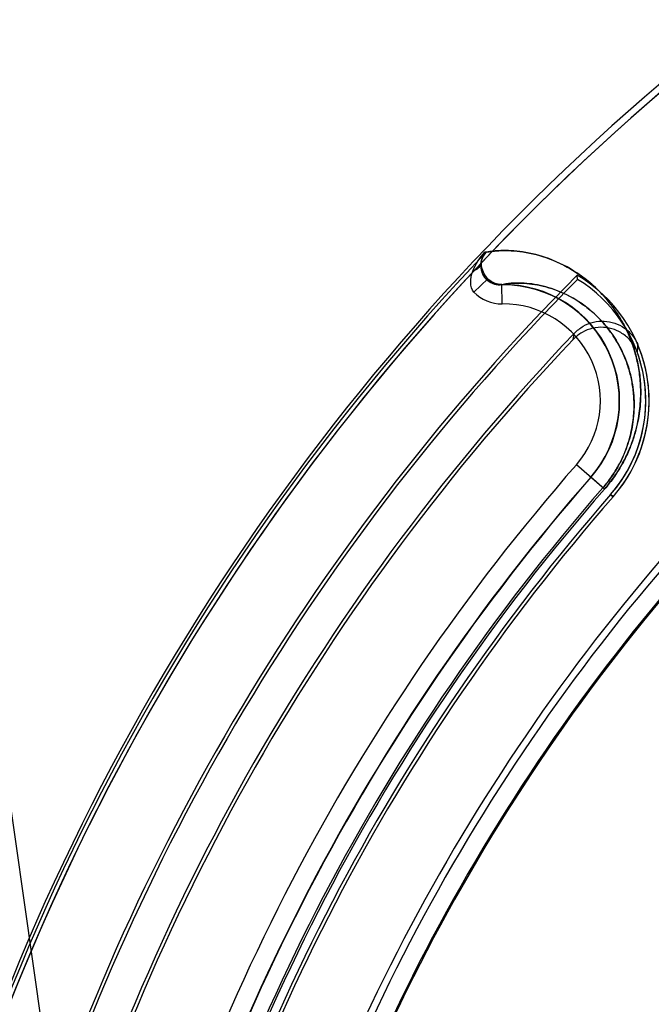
# Model space of a CAD drawing. Header units: millimetres. Extents: x 0 to 297, y 0 to 210.
# Tile 185 of 256: x 56.009 to 56.123, y 160.166 to 160.344. Entities that reach past the tile are written whole.
import ezdxf

# ---------------------------------------------------------------- set-up
doc = ezdxf.new("R2010")
doc.units = ezdxf.units.MM
doc.header["$LTSCALE"] = 16.335
doc.layers.get('0').update_dxf_attribs({"linetype": 'CONTINUOUS'})
for name, color, linetype in [('AXES_REF', 7, 'CONTINUOUS'), ('INTFCLR_1', 7, 'CONTINUOUS'), ('INTFCLR_144815', 7, 'CONTINUOUS'), ('INTFCLR_72935', 7, 'CONTINUOUS')]:
    doc.layers.add(name, color=color, linetype=linetype)

msp = doc.modelspace()

# ---------------------------------------------------------------- linework, layer by layer
at = {"color": 7, "linetype": 'Continuous'}
for radius in [6.787079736, 6.7865, 6.743039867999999]:
    msp.add_circle((57.4637311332, 154.7114782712), radius, dxfattribs=at)
msp.add_arc((57.4637311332, 154.7114782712), 6.72, 278.2771290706, 261.7228709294, dxfattribs=at)
at = {"layer": 'AXES_REF', "color": 9, "linetype": 'Continuous'}
msp.add_circle((57.4637311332, 154.7114782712), 6.191158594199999, dxfattribs=at)
at = {"layer": 'INTFCLR_1', "color": 9, "linetype": 'Continuous'}
for p, q in [((56.0934755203, 160.3022763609), (56.0932258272, 160.3022763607)), ((56.0937444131, 160.2974909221), (56.0912423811, 160.2950490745)), ((56.0963735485, 160.2929235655), (56.0963303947, 160.2964227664)), ((56.114888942, 160.2593643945), (56.1098098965, 160.2638053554)), ((56.116466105, 160.2579853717), (56.1160050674, 160.2583884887))]:
    msp.add_line(p, q, dxfattribs=at)
at = {"layer": 'INTFCLR_1', "color": 6, "linetype": 'Continuous'}
msp.add_line((56.11003944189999, 160.2973696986), (56.1099424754, 160.2981414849), dxfattribs=at)
for centre, radius, start, end in [((56.3995354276, 160.0104782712), 0.4221840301, 129.3995061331, 163.0369045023), ((56.3995354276, 160.0104782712), 0.4081840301, 135.1915361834, 163.0369046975), ((56.3995354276, 160.0104782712), 0.4075716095, 135.258904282, 163.0369045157), ((56.09659009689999, 160.2753643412), 0.0264023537, 318.8345507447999, 59.6203867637), ((56.09659009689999, 160.2753643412), 0.025789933, 318.8345507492, 58.56735084), ((56.3995354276, 160.0104782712), 0.376628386, 138.8345507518, 166.0686236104), ((56.3995354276, 160.0104782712), 0.3760159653, 138.8345507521, 166.0686233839), ((56.3995354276, 160.0104782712), 0.3620159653, 138.8345507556, 166.0686238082), ((56.3995354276, 160.0104782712), 0.3607816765, 138.8345507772, 166.0686236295)]:
    msp.add_arc(centre, radius, start, end, dxfattribs=at)
at = {"layer": 'INTFCLR_1', "color": 9, "linetype": 'Continuous'}
for centre, radius, start, end in [((56.09659009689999, 160.2753643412), 0.0210600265, 318.834550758, 90.70656211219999), ((56.0962820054, 160.2999600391), 0.007036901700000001, 224.259215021, 270.7453680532), ((56.09659009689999, 160.2753643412), 0.0175605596, 318.834550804, 90.70656215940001), ((56.3995354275, 160.0104782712), 0.3848577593, 138.8345507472, 166.0686236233), ((56.3995354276, 160.0104782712), 0.3813582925, 138.8345507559, 166.068623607), ((56.3995354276, 160.0104782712), 0.3784849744, 138.8345507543, 166.0686236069), ((56.3995354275, 160.0104782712), 0.3781109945, 138.834550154, 166.0686229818), ((56.3995354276, 160.0104782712), 0.3575673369, 138.8345507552, 166.0686236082), ((56.3995354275, 160.0104782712), 0.3573323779, 138.8345501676, 166.0686229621)]:
    msp.add_arc(centre, radius, start, end, dxfattribs=at)
for points in [[(56.09106136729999, 160.2988459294), (56.0915385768, 160.3001109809), (56.09231486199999, 160.3012772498), (56.0932258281, 160.3022763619)], [(56.0932258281, 160.3022763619), (56.0927912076, 160.3017318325), (56.0925551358, 160.3009974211), (56.0925432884, 160.3003008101)], [(56.0925432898, 160.3003008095), (56.0926111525, 160.3008460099), (56.0927479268, 160.3014438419), (56.0931258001, 160.3018426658)], [(56.092538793, 160.3002727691), (56.0924169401, 160.2997420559), (56.0919787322, 160.2992342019), (56.0914715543, 160.2990360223)]]:
    msp.add_open_spline(points, degree=3, dxfattribs=at)
for points, knots in [([(56.0934755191, 160.3022763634), (56.09383641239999, 160.3023557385), (56.0947177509, 160.3024981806), (56.09622799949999, 160.302611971), (56.0980813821, 160.3025885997), (56.101038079, 160.3022796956), (56.10520744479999, 160.3011885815), (56.1093913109, 160.29903734), (56.1127369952, 160.2964701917), (56.1148010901, 160.2943935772), (56.1163662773, 160.292440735), (56.1175081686, 160.2907698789), (56.118569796, 160.2889137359), (56.11952715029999, 160.2868544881), (56.1203493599, 160.2845712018), (56.12099702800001, 160.2820355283), (56.1213369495, 160.279736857), (56.1214647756, 160.2777441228), (56.12147452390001, 160.2755002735), (56.1212487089, 160.2731059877), (56.1207400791, 160.2705844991), (56.1201470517, 160.2684985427), (56.1193095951, 160.2662859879), (56.1183829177, 160.2643906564), (56.1174768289, 160.2628412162), (56.1164270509, 160.2612449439), (56.1155313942, 160.2600991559), (56.1148889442, 160.2593643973)], [0, 0, 0, 0, 0.0179066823, 0.0431945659, 0.07330778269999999, 0.1076000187, 0.187073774, 0.2806102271, 0.333366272, 0.3909733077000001, 0.4219757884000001, 0.4545546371, 0.4889404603, 0.5254819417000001, 0.5644635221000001, 0.6063746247, 0.6521036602, 0.6768306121, 0.7030907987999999, 0.7607882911, 0.7929497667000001, 0.8276503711, 0.865757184, 0.9074475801, 0.9297120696, 0.9527027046, 1, 1, 1, 1]), ([(56.0912423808, 160.2950490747), (56.0908414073, 160.2955080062), (56.0904993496, 160.2969053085), (56.0908206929, 160.2981889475), (56.0910613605, 160.2988459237)], [0, 0, 0, 0, 0.4655310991, 1, 1, 1, 1]), ([(56.0925409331, 160.3002717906), (56.0925472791, 160.3000488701), (56.09265684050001, 160.2990299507), (56.0931855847, 160.2980626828), (56.0937444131, 160.2974909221)], [0, 0, 0, 0, 0.2181012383, 1, 1, 1, 1]), ([(56.0963303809, 160.2964227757), (56.0960907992, 160.2964194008), (56.0951427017, 160.2964944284), (56.0942397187, 160.2969851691), (56.0937444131, 160.2974909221)], [0, 0, 0, 0, 0.2528818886, 1, 1, 1, 1]), ([(56.0963303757, 160.2964227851), (56.0975096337, 160.2966819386), (56.0993463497, 160.2967722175), (56.1025506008, 160.296490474), (56.106138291, 160.2955971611), (56.1097465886, 160.2937892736), (56.1126416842, 160.291609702), (56.11443229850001, 160.289837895), (56.1157927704, 160.2881669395), (56.1167870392, 160.2867344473), (56.1177130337, 160.2851405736), (56.1185498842, 160.2833697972), (56.1192707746, 160.2814035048), (56.1199673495, 160.2787356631), (56.1202123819, 160.2766768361), (56.120253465, 160.27536432)], [0, 0, 0, 0, 0.1007945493, 0.1513196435, 0.2685821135, 0.4068797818, 0.485004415, 0.5704006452, 0.6163937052, 0.6647496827, 0.7158130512, 0.770104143, 0.8280483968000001, 0.8903764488, 1, 1, 1, 1]), ([(56.120253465, 160.27536432), (56.1202984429, 160.273927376), (56.1201695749, 160.2719036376), (56.119656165, 160.2693221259), (56.1191476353, 160.2675167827), (56.1184269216, 160.2656015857), (56.1174478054, 160.263591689), (56.1161828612, 160.261551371), (56.11516326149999, 160.260246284), (56.1146074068, 160.2596105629)], [0, 0, 0, 0, 0.2518952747, 0.3524427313, 0.4609477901, 0.5801229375, 0.7105232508, 0.8520389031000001, 1, 1, 1, 1])]:
    msp.add_open_spline(points, degree=3, knots=knots, dxfattribs=at)
at = {"layer": 'INTFCLR_144815', "color": 9, "linetype": 'Continuous'}
msp.add_line((55.95772073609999, 160.5484094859), (56.08466206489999, 159.6608559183), dxfattribs=at)
at = {"layer": 'INTFCLR_144815', "color": 7, "linetype": 'Continuous'}
for points, knots in [([(55.9577207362, 160.5484094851), (55.9573659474, 160.5484164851), (55.95724668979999, 160.5472775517), (55.9571327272, 160.5463138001), (55.957103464, 160.5450551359), (55.9571036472, 160.5438616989), (55.9571290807, 160.5426153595), (55.9571721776, 160.5413374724), (55.9572384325, 160.5398541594), (55.9573154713, 160.5384399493), (55.9573997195, 160.5370632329), (55.957476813, 160.5358940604), (55.9575626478, 160.5346694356), (55.9576575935, 160.5333817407), (55.9577702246, 160.5319246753), (55.9579041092, 160.5302691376), (55.95805536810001, 160.5284761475), (55.95822602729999, 160.5265266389), (55.9584186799, 160.5243986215), (55.95863490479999, 160.5220853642), (55.9588778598, 160.5195591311), (55.95915402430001, 160.5167618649), (55.9594670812, 160.5136709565), (55.95981581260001, 160.5103075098), (55.9602056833, 160.5066260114), (55.9606585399, 160.5024357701), (55.9611604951, 160.4978829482), (55.9617193, 160.4929038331), (55.9623458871, 160.487410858), (55.9630753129, 160.4811189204), (55.9638984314, 160.4741285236), (55.964835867, 160.4662804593), (55.96589819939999, 160.4575080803), (55.9671270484, 160.4474938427), (55.9685232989, 160.4362561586), (55.9701180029, 160.423570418), (55.97192750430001, 160.4093320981), (55.9739283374, 160.3937471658), (55.9761187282, 160.3768399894), (55.9784608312, 160.3589082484), (55.9809729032, 160.3398151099), (55.98361721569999, 160.31984771), (55.9863868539, 160.2990559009), (55.9892646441, 160.2775644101), (55.9922720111, 160.2552102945), (55.9954286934, 160.2318470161), (55.9987131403, 160.2076350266), (56.0020813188, 160.182896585), (56.0055198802, 160.1577250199), (56.00905839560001, 160.1319013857), (56.01274949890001, 160.105042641), (56.0152662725, 160.0867803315), (56.0165568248, 160.0774282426)], [0, 0, 0, 0, 0.002241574, 0.0047132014, 0.0072224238, 0.0098766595, 0.0123398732, 0.0150736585, 0.0179599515, 0.0217167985, 0.0240207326, 0.0266725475, 0.029118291, 0.0317754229, 0.0348287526, 0.0383497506, 0.0422672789, 0.04619496, 0.0507115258, 0.0557645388, 0.0608710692, 0.06674290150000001, 0.0735202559, 0.0804956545, 0.0881030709, 0.09690564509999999, 0.1071187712, 0.1170366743, 0.1285552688, 0.1420419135, 0.1570478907, 0.1730174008, 0.1919691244, 0.2128662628, 0.236750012, 0.2635013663, 0.293630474, 0.3274143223, 0.3627565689, 0.4013226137, 0.4416480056, 0.4844039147, 0.5285543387, 0.5741462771, 0.6213734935, 0.6710334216, 0.7230689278, 0.7757171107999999, 0.8287434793, 0.8835499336, 0.9403646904, 1, 1, 1, 1]), ([(56.0165568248, 160.0774282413), (56.015380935, 160.0859465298), (56.0131762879, 160.1019439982), (56.010072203, 160.1245136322), (56.0073440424, 160.1443967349), (56.0049321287, 160.1620127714), (56.0027842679, 160.1777323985), (56.0008682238, 160.1917824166), (55.9991366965, 160.2045018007), (55.9975518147, 160.21616449), (55.9961051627, 160.2268291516), (55.9948046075, 160.2364332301), (55.9936545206, 160.2449395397), (55.99262913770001, 160.2525343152), (55.99171385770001, 160.2593228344), (55.99089973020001, 160.2653695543), (55.9901738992, 160.2707669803), (55.9895224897, 160.2756162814), (55.988941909, 160.27994259), (55.9884142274, 160.283878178), (55.9879431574, 160.2873943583), (55.9875217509, 160.2905421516), (55.9871399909, 160.293395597), (55.986793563, 160.2959864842), (55.98647750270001, 160.298351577), (55.986192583, 160.3004846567), (55.9859317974, 160.3024379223), (55.985692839, 160.3042284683), (55.9854745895, 160.3058644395), (55.9852673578, 160.3074183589), (55.9850736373, 160.3088714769), (55.9848348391, 160.3106633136), (55.9846657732, 160.3119323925), (55.9845498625, 160.3128029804)], [0, 0, 0, 0, 0.1086009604, 0.2039477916, 0.2877238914, 0.3620651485, 0.4285031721, 0.4880977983, 0.5411506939, 0.5906228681, 0.6367442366, 0.6770723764, 0.71302358, 0.7451511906, 0.7738599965, 0.7995341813, 0.8222066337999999, 0.8426397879, 0.8613279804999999, 0.8773350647, 0.892788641, 0.9061319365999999, 0.9174444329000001, 0.9291470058, 0.9391444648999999, 0.9475796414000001, 0.9563257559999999, 0.9640319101, 0.9703936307, 0.9771701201, 0.9838307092, 0.9889079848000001, 1, 1, 1, 1])]:
    msp.add_open_spline(points, degree=3, knots=knots, dxfattribs=at)
at = {"layer": 'INTFCLR_72935', "color": 6, "linetype": 'Continuous'}
for p, q in [((56.0934755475, 160.302276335), (56.0934375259, 160.3022763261)), ((56.09659009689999, 160.2963643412), (56.0960828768, 160.2963643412))]:
    msp.add_line(p, q, dxfattribs=at)
at = {"layer": 'INTFCLR_72935', "color": 9, "linetype": 'Continuous'}
for p, q in [((56.0960828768, 160.2963643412), (56.0959937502, 160.2963643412)), ((56.114888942, 160.2593643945), (56.1123991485, 160.2615413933)), ((56.1160050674, 160.2583884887), (56.116466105, 160.2579853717))]:
    msp.add_line(p, q, dxfattribs=at)
at = {"layer": 'INTFCLR_72935', "color": 6, "linetype": 'Continuous'}
for centre, radius, start, end in [((56.3995354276, 160.0104782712), 0.423418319, 129.3396669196, 163.123559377), ((56.3995354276, 160.0104782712), 0.4221840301, 129.3995061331, 163.1759166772), ((56.3995354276, 160.0104782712), 0.4228972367, 136.3700789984, 170.0609962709), ((56.09659009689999, 160.2753643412), 0.021, 318.8345506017, 90.0000000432), ((56.3995354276, 160.0104782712), 0.4011840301, 136.3010564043, 164.1046765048), ((56.3995354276, 160.0104782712), 0.4005716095, 136.4414811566, 164.1328906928), ((56.09659009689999, 160.2753643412), 0.0264023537, 318.8345507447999, 22.5853719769), ((56.09659009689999, 160.2753643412), 0.025789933, 318.8345508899, 19.6921302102), ((56.3995354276, 160.0104782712), 0.381418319, 138.8345507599, 166.068623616), ((56.3995354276, 160.0104782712), 0.376628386, 138.8345507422, 166.0686236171), ((56.3995354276, 160.0104782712), 0.3760159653, 138.8345507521, 166.0686233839), ((56.3995354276, 160.0104782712), 0.3620159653, 138.8345507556, 166.0686238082), ((56.3995354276, 160.0104782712), 0.3607816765, 138.8345507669, 166.0686236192)]:
    msp.add_arc(centre, radius, start, end, dxfattribs=at)
at = {"layer": 'INTFCLR_72935', "color": 9, "linetype": 'Continuous'}
for centre, radius, start, end in [((56.0618188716, 160.2969177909), 0.0485623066, 347.6246986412, 348.9906827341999), ((56.06261939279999, 160.2886343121), 0.0584321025, 355.5048079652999, 356.9295060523), ((56.3995354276, 160.0104782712), 0.3784849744, 138.8345507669, 166.0686236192), ((56.3995354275, 160.0104782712), 0.3781109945, 138.8345501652, 166.0686229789), ((56.3995354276, 160.0104782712), 0.3575673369, 138.8345507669, 166.0686236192), ((56.3995354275, 160.0104782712), 0.3573323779, 138.8345501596, 166.0686229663)]:
    msp.add_arc(centre, radius, start, end, dxfattribs=at)
at = {"layer": 'INTFCLR_72935', "color": 6, "linetype": 'Continuous'}
for points, knots in [([(56.0934374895, 160.3022763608), (56.09302702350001, 160.3018457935), (56.09242230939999, 160.3007554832), (56.0924479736, 160.2988980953), (56.0935199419, 160.2970119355), (56.0950819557, 160.2963643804), (56.0959796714, 160.2963643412)], [0, 0, 0, 0, 0.2220743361, 0.4418100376, 0.6648687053, 1, 1, 1, 1]), ([(56.1094874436, 160.2876439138), (56.10994590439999, 160.2881236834), (56.11100142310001, 160.2889558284), (56.11285942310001, 160.2897059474), (56.1148443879, 160.2899037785), (56.1167989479, 160.2895371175), (56.1185749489, 160.2886350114), (56.120031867, 160.2872675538), (56.1207137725, 160.2861146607), (56.1209676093, 160.2855044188)], [0, 0, 0, 0, 0.1441331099, 0.2873927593, 0.4296311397, 0.5715340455, 0.7135603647, 0.8564468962, 1, 1, 1, 1]), ([(56.1208717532, 160.2840546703), (56.1206419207, 160.2846968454), (56.119994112, 160.2859177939), (56.11854685, 160.2873829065), (56.1167481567, 160.2883643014), (56.11474979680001, 160.2887838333), (56.1127116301, 160.2886094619), (56.110802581, 160.2878542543), (56.10972082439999, 160.2870023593), (56.1092528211, 160.2865101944)], [0, 0, 0, 0, 0.144283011, 0.2875918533, 0.4297619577, 0.5715389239, 0.7134555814, 0.8563321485, 1, 1, 1, 1])]:
    msp.add_open_spline(points, degree=3, knots=knots, dxfattribs=at)
at = {"layer": 'INTFCLR_72935', "color": 9, "linetype": 'Continuous'}
for points, knots in [([(56.0960076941, 160.2963643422), (56.0954273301, 160.2963643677), (56.0942349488, 160.296669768), (56.0929901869, 160.2978640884), (56.0924408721, 160.2993919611), (56.0925624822, 160.3009547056), (56.0931099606, 160.3018904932), (56.0934755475, 160.302276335)], [0, 0, 0, 0, 0.215631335, 0.4353427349, 0.6135173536, 0.8025114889, 1, 1, 1, 1]), ([(56.1148889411, 160.2593643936), (56.115537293, 160.2601059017), (56.1164409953, 160.2612631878), (56.11749714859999, 160.2628736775), (56.1184055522, 160.2644329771), (56.1193325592, 160.2663382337), (56.1201686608, 160.2685629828), (56.1207586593, 160.2706603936), (56.1212602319, 160.273187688), (56.1215246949, 160.2760888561), (56.1214258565, 160.2788176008), (56.121179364, 160.2808028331), (56.1208580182, 160.2825921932), (56.120322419, 160.2846579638), (56.1192561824, 160.2875878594), (56.1176140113, 160.2907561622), (56.1156055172, 160.2934668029), (56.1139049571, 160.2952954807), (56.1122336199, 160.2968582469), (56.1093591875, 160.2990582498), (56.1051677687, 160.3012039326), (56.1010008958, 160.3022859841), (56.0980537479, 160.302590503), (56.09584601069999, 160.302613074), (56.0943400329, 160.3024664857), (56.0934755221, 160.3022763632)], [0, 0, 0, 0, 0.0477374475, 0.0709702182, 0.0933080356, 0.1351621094, 0.1734814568, 0.2083464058, 0.2406377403, 0.2982563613, 0.3490722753, 0.3726486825, 0.3951661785, 0.4371462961, 0.4758856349, 0.5461020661, 0.6092293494, 0.6387391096, 0.6670418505, 0.7200399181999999, 0.8137261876, 0.8930377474, 0.9271711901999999, 0.957100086, 1, 1, 1, 1]), ([(56.1146074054, 160.2596105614), (56.11516836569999, 160.2602521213), (56.1161955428, 160.2615682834), (56.117466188, 160.2636241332), (56.1184467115, 160.2656468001), (56.11916620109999, 160.2675725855), (56.11967207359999, 160.2693876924), (56.1200995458, 160.271573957), (56.12031961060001, 160.2740824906), (56.1202084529, 160.276841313), (56.1198264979, 160.279291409), (56.119247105, 160.2814783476), (56.1183126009, 160.2840006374), (56.1168791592, 160.2867227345), (56.115131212, 160.2890454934), (56.1136543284, 160.2906079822), (56.1122053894, 160.2919397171), (56.1097187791, 160.2938070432), (56.1061044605, 160.2956094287), (56.1025179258, 160.2964965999), (56.0992450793, 160.2967770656), (56.09732683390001, 160.2966799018), (56.09608287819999, 160.2963643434)], [0, 0, 0, 0, 0.0479562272, 0.0937170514, 0.1357562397, 0.1742397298, 0.2092483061, 0.2416667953, 0.2994950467, 0.3504744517, 0.3966792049, 0.4387563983, 0.4775671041, 0.5478620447, 0.6109976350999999, 0.6404889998, 0.6687595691, 0.7216561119, 0.8150156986, 0.893887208, 0.9277826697, 1, 1, 1, 1])]:
    msp.add_open_spline(points, degree=3, knots=knots, dxfattribs=at)

doc.saveas('drawing.dxf')
